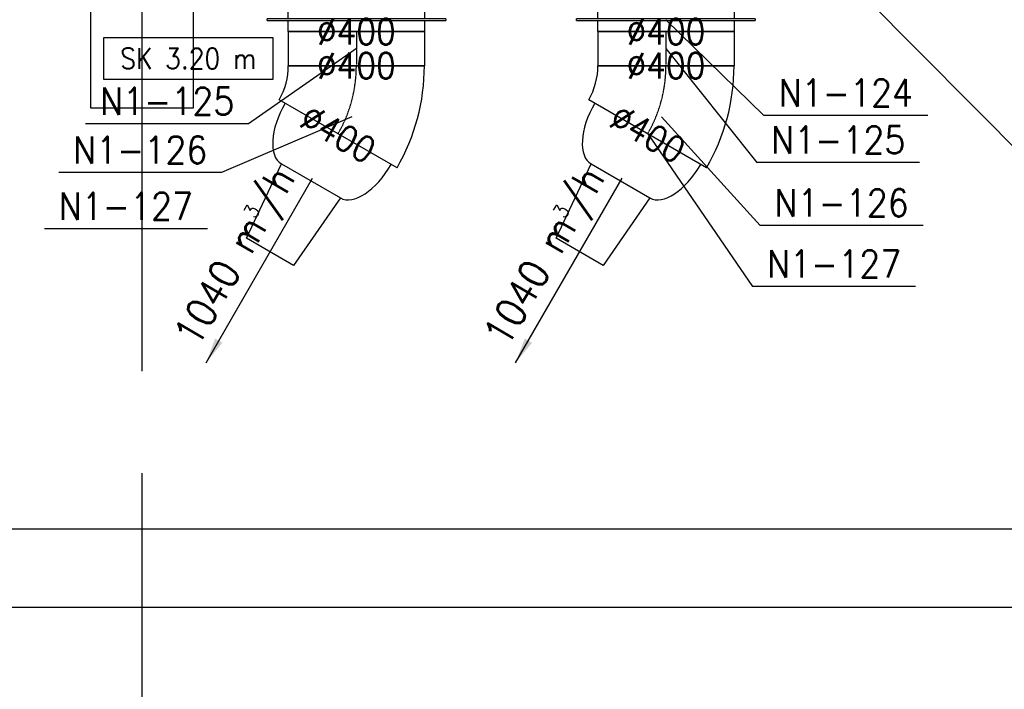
# Model space of a CAD drawing. Header units: millimetres. Extents: x -56303 to -45239, y -20463 to -4540.
# Tile 184 of 256: x -52258 to -51969, y -11848 to -11651. Entities that reach past the tile are written whole.
import ezdxf

# ---------------------------------------------------------------- set-up
doc = ezdxf.new("R2010")
doc.units = ezdxf.units.MM
doc.linetypes.add('ACAD_ISO02W100', pattern=[15, 12, -3])
doc.linetypes.add('DASHDOT', pattern=[1, 0.5, -0.25, 0, -0.25])
for name, color, linetype in [('_HVAC_opis', 3, 'Continuous'), ('_HVAC_podkład', 8, 'Continuous'), ('FLUID-N1', 7, 'Continuous'), ('FLUID-N1-60-INF', 7, 'Continuous'), ('FLUID-N1-75-DIM', 7, 'Continuous'), ('FLUID-N1-80-NUM', 7, 'Continuous'), ('FLUID-N1-85-ARRGR', 7, 'Continuous'), ('FLUID-N1-SYM', 7, 'Continuous')]:
    doc.layers.add(name, color=color, linetype=linetype)
doc.styles.add('FDBES', font='simplex.shx')
doc.styles.add('OPIS1', font='ROMANS.SHX', dxfattribs={"width": 0.9})
doc.dimstyles.new('FDBES', dxfattribs={"dimscale": 50, "dimtxt": 4, "dimasz": 2.5, "dimexe": 0.8, "dimexo": 2, "dimgap": 1, "dimtad": 1, "dimdsep": 46, "dimtxsty": 'FDBES', "dimcen": 2.5, "dimclrd": 4, "dimclre": 5, "dimadec": 0, "dimazin": 0, "dimtfac": 1, "dimtmove": 0, "dimatfit": 3, "dimfxl": 1, "dimarcsym": 0})
doc.dimstyles.new('wymiar', dxfattribs={"dimtxt": 8, "dimasz": 5, "dimexe": 0.1, "dimexo": 0.1, "dimgap": 1, "dimtad": 1, "dimdec": 0, "dimlfac": 10, "dimdsep": 46, "dimtxsty": 'OPIS1', "dimblk": 'OBLIQUE', "dimcen": 10, "dimclrd": 256, "dimclre": 256, "dimadec": 0, "dimazin": 0, "dimtfac": 1, "dimtdec": 0, "dimtmove": 0, "dimatfit": 3, "dimfxl": 1, "dimarcsym": 0})

# ---------------------------------------------------------------- blocks, each defined once
blk = doc.blocks.new('*U572')
at = {"color": 0, "linetype": 'ByBlock', "lineweight": -2}
for p, q in [((-2.5, 262.5), (2.5, 262.5)), ((-2.5, 262.5), (-2.5, -262.5)), ((2.5, -262.5), (2.5, 262.5)), ((-35, 200), (-2.5, 200)), ((2.5, 200), (35, 200)), ((-2.5, -200), (-35, -200)), ((35, -200), (2.5, -200)), ((2.5, -262.5), (-2.5, -262.5))]:
    blk.add_line(p, q, dxfattribs=at)
at = {"color": 132, "linetype": 'Continuous', "lineweight": -2}
for p, q in [((-35, -200), (-35, 200)), ((35, 200), (35, -200))]:
    blk.add_line(p, q, dxfattribs=at)
blk = doc.blocks.new('*U579')
at = {"color": 0, "linetype": 'ByBlock', "lineweight": -2}
for p, q in [((-2.5, 262.5), (2.5, 262.5)), ((-2.5, 262.5), (-2.5, -262.5)), ((2.5, -262.5), (2.5, 262.5)), ((-35, 200), (-2.5, 200)), ((2.5, 200), (35, 200)), ((-2.5, -200), (-35, -200)), ((35, -200), (2.5, -200)), ((2.5, -262.5), (-2.5, -262.5))]:
    blk.add_line(p, q, dxfattribs=at)
at = {"color": 132, "linetype": 'Continuous', "lineweight": -2}
for p, q in [((-35, -200), (-35, 200)), ((35, 200), (35, -200))]:
    blk.add_line(p, q, dxfattribs=at)
blk = doc.blocks.new('*U581')
at = {"color": 0, "linetype": 'ByBlock', "lineweight": -2}
for p, q in [((-100, 160), (-80, 400)), ((-80, 400), (80, 400)), ((80, 400), (100, 160)), ((100, 160), (-100, 160))]:
    blk.add_line(p, q, dxfattribs=at)
for centre, start_param, end_param in [((-100, 0), 0, 1.570796), ((100, 0), 4.712389, 6.283185)]:
    blk.add_ellipse(centre, major_axis=(0, 160), ratio=0.5, start_param=start_param, end_param=end_param, dxfattribs=at)
blk = doc.blocks.new('*U591')
at = {"color": 132, "linetype": 'Continuous', "lineweight": -2}
for p, q in [((-133, 150), (213.4, -50)), ((186.6, -150), (-213.4, -150))]:
    blk.add_line(p, q, dxfattribs=at)
at = {"color": 0, "linetype": 'ByBlock', "lineweight": -2}
for radius in [600, 200]:
    blk.add_arc((386.6, -150), radius, 150, 180, dxfattribs=at)
at = {"layer": 'FLUID-N1-SYM', "color": 7, "linetype": 'DASHDOT'}
blk.add_arc((386.6, -150), 400, 150, 180, dxfattribs=at)
blk = doc.blocks.new('*U592')
at = {"color": 0, "linetype": 'ByBlock', "lineweight": -2}
for p, q in [((-100, 160), (-80, 400)), ((-80, 400), (80, 400)), ((80, 400), (100, 160)), ((100, 160), (-100, 160))]:
    blk.add_line(p, q, dxfattribs=at)
for centre, start_param, end_param in [((-100, 0), 0, 1.570796), ((100, 0), 4.712389, 6.283185)]:
    blk.add_ellipse(centre, major_axis=(0, 160), ratio=0.5, start_param=start_param, end_param=end_param, dxfattribs=at)
blk = doc.blocks.new('*U593')
at = {"color": 132, "linetype": 'Continuous', "lineweight": -2}
for p, q in [((-133, 150), (213.4, -50)), ((186.6, -150), (-213.4, -150))]:
    blk.add_line(p, q, dxfattribs=at)
at = {"color": 0, "linetype": 'ByBlock', "lineweight": -2}
for radius in [600, 200]:
    blk.add_arc((386.6, -150), radius, 150, 180, dxfattribs=at)
at = {"layer": 'FLUID-N1-SYM', "color": 7, "linetype": 'DASHDOT'}
blk.add_arc((386.6, -150), 400, 150, 180, dxfattribs=at)
blk = doc.blocks.new('*U594')
at = {"color": 132, "linetype": 'Continuous', "lineweight": -2}
for p, q in [((-50, -200), (-50, 200)), ((50, 200), (50, -200))]:
    blk.add_line(p, q, dxfattribs=at)
at = {"color": 0, "linetype": 'ByBlock', "lineweight": -2}
for p, q in [((-50, 200), (50, 200)), ((-50, -200), (50, -200))]:
    blk.add_line(p, q, dxfattribs=at)
at = {"layer": 'FLUID-N1-SYM', "color": 7, "linetype": 'DASHDOT'}
blk.add_line((-50, 0), (50, 0), dxfattribs=at)
blk = doc.blocks.new('*U595')
at = {"color": 132, "linetype": 'Continuous', "lineweight": -2}
for p, q in [((-50, -200), (-50, 200)), ((50, 200), (50, -200))]:
    blk.add_line(p, q, dxfattribs=at)
at = {"color": 0, "linetype": 'ByBlock', "lineweight": -2}
for p, q in [((-50, 200), (50, 200)), ((-50, -200), (50, -200))]:
    blk.add_line(p, q, dxfattribs=at)
at = {"layer": 'FLUID-N1-SYM', "color": 7, "linetype": 'DASHDOT'}
blk.add_line((-50, 0), (50, 0), dxfattribs=at)
blk = doc.blocks.new('_Oblique')
at = {"color": 0, "linetype": 'ByBlock', "lineweight": -2}
blk.add_line((-0.5, -0.5), (0.5, 0.5), dxfattribs=at)

msp = doc.modelspace()

# ---------------------------------------------------------------- linework, layer by layer
at = {"layer": '_HVAC_opis', "color": 3}
msp.add_line((-51811.98, -11844.21), (-52026.94, -11627.61), dxfattribs=at)
at = {"layer": '_HVAC_podkład', "linetype": 'ACAD_ISO02W100', "ltscale": 10}
msp.add_line((-52222.44, -14304.55), (-52222.44, -9928.09), dxfattribs=at)
at = {"layer": '_HVAC_podkład'}
for p, q in [((-52742.44, -11800.86), (-50662.44, -11800.86)), ((-52742.44, -11823.86), (-50662.44, -11823.86))]:
    msp.add_line(p, q, dxfattribs=at)
msp.add_lwpolyline([(-52237.44, -11589.86), (-52207.44, -11589.86), (-52207.44, -11677.36), (-52237.44, -11677.36)], close=True, dxfattribs=at)
at = {"layer": 'FLUID-N1-60-INF', "color": 7}
msp.add_lwpolyline([(-52233.64, -11656.56), (-52183.99, -11656.56), (-52183.99, -11668.96), (-52233.64, -11668.96)], close=True, dxfattribs=at)
at = {"layer": 'FLUID-N1-80-NUM', "color": 3}
for p, q in [((-51991.47, -11679.49), (-52039.7, -11679.49)), ((-52191.14, -11681.95), (-52239.02, -11681.95)), ((-51993.87, -11693.32), (-52041.75, -11693.32)), ((-52199.04, -11696.28), (-52246.93, -11696.28)), ((-51992.88, -11711.84), (-52040.77, -11711.84)), ((-52203.24, -11712.82), (-52251.13, -11712.82)), ((-51995.1, -11729.75), (-52042.99, -11729.75))]:
    msp.add_line(p, q, dxfattribs=at)

# ---------------------------------------------------------------- block references
at = {"layer": 'FLUID-N1', "color": 132, "linetype": 'Continuous', "zscale": 0.1}
for name, p, xscale, yscale, rotation in [('*U572', (-52159.44, -11651.36), 0.1000000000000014, 0.1000000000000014, 269.9999999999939), ('*U579', (-52068.44, -11651.36), 0.1000000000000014, 0.1000000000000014, 269.9999999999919), ('*U594', (-52159.44, -11659.86), 0.1, 0.1, 269.9999999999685), ('*U595', (-52068.44, -11659.86), 0.1, 0.1, 269.9999999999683), ('*U593', (-52160.78, -11679.86), 0.09999999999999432, 0.09999999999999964, 179.9999999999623), ('*U591', (-52069.78, -11679.86), 0.1, 0.09999999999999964, 179.9999999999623), ('*U592', (-52164.8, -11684.86), 0.09999999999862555, 0.09999999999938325, 149.9999999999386), ('*U581', (-52073.8, -11684.86), 0.09999999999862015, 0.09999999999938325, 149.9999999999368)]:
    msp.add_blockref(name, p, dxfattribs=dict(at, xscale=xscale, yscale=yscale, rotation=rotation))

# ---------------------------------------------------------------- texts
at = {"layer": 'FLUID-N1-60-INF', "color": 7, "insert": (-52208.82, -11662.76), "char_height": 6, "attachment_point": 5, "line_spacing_factor": 1.1, "style": 'OPIS1'}
msp.add_mtext('SK 3.20 m', dxfattribs=at)
at = {"layer": 'FLUID-N1-75-DIM', "color": 61, "char_height": 7.5, "attachment_point": 5, "style": 'OPIS1'}
for insert in [(-52159.44, -11654.86), (-52068.44, -11654.86), (-52159.44, -11664.86), (-52068.44, -11664.86)]:
    msp.add_mtext('∅400\\P', dxfattribs=dict(at, insert=insert))
at = {"layer": 'FLUID-N1-75-DIM', "color": 61, "char_height": 7.5, "attachment_point": 5, "rotation": 330, "style": 'OPIS1'}
for insert in [(-52164.8, -11684.86), (-52073.8, -11684.86)]:
    msp.add_mtext('∅400\\P', dxfattribs=dict(at, insert=insert))
at = {"layer": 'FLUID-N1-80-NUM', "color": 6, "char_height": 8, "attachment_point": 5, "style": 'OPIS1'}
for s, insert in [('N1-124\\P ', (-52015.59, -11679.49)), ('N1-125\\P ', (-52215.08, -11681.95)), ('N1-125\\P ', (-52017.81, -11693.32)), ('N1-126\\P ', (-52222.99, -11696.28)), ('N1-127\\P ', (-52227.19, -11712.82)), ('N1-126\\P ', (-52016.82, -11711.84)), ('N1-127\\P ', (-52019.05, -11729.75))]:
    msp.add_mtext(s, dxfattribs=dict(at, insert=insert))
at = {"layer": 'FLUID-N1-85-ARRGR', "color": 3, "char_height": 8.5, "attachment_point": 5, "rotation": 60, "style": 'OPIS1'}
for insert in [(-52187.97, -11724.98), (-52096.97, -11724.98)]:
    msp.add_mtext('1040 m{\\A2;\\H0.5x;3}/h\\P ', dxfattribs=dict(at, insert=insert))

# ---------------------------------------------------------------- leaders
at = {"layer": 'FLUID-N1-80-NUM', "color": 3}
for points in [[(-52068.44, -11651.36), (-52039.7, -11679.49)], [(-52159.44, -11659.86), (-52191.14, -11681.95)], [(-52068.44, -11659.86), (-52041.75, -11693.32)], [(-52160.78, -11679.86), (-52199.04, -11696.28)], [(-52069.78, -11679.86), (-52040.77, -11711.84)], [(-52073.8, -11684.86), (-52042.99, -11729.75)]]:
    msp.add_leader(points, dimstyle='wymiar', override={"dimscale": 0.1, "dimclrd": 3, "dimclre": 3}, dxfattribs=at)
at = {"layer": 'FLUID-N1-85-ARRGR', "color": 3}
for points in [[(-52203.63, -11752.11), (-52172.3, -11697.85)], [(-52112.63, -11752.11), (-52081.3, -11697.85)]]:
    msp.add_leader(points, dimstyle='FDBES', override={"dimscale": 3, "dimclrd": 3}, dxfattribs=at)

doc.saveas('drawing.dxf')
